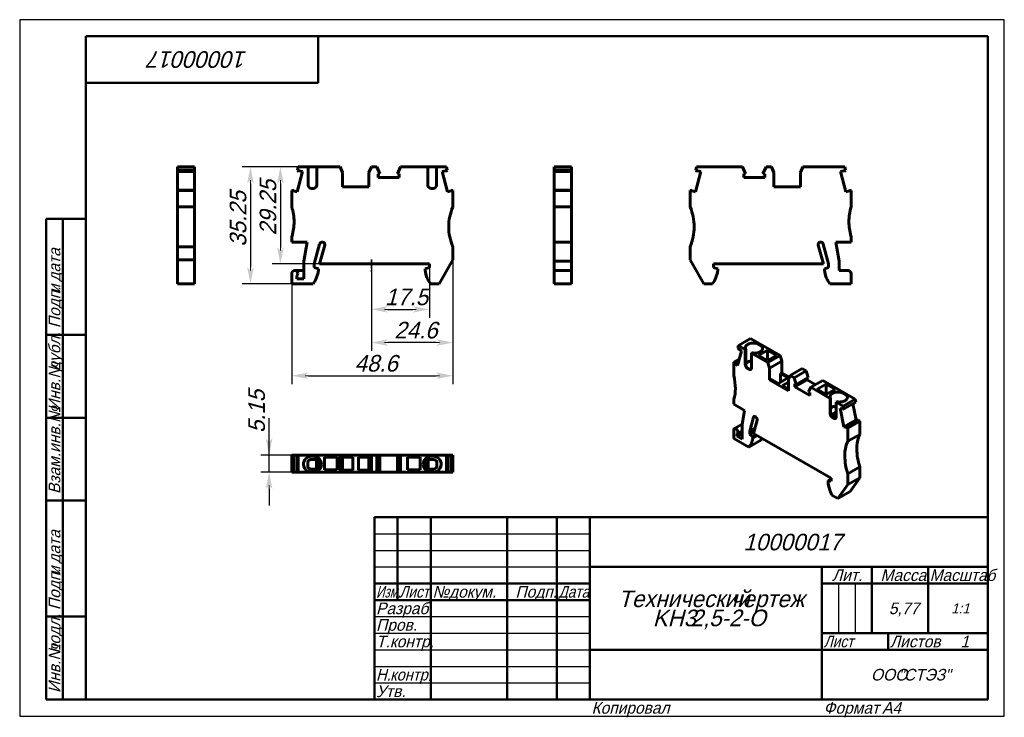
# Model space of a CAD drawing. Header units: millimetres. Extents: x 0 to 297, y 0 to 210.
import ezdxf

# ---------------------------------------------------------------- set-up
doc = ezdxf.new("R2010")
doc.units = ezdxf.units.MM
doc.linetypes.add('CENTER_per1_scale0.085039', pattern=[4.32, 2.7, -0.54, 0.54, -0.54])
doc.styles.add('TextStyle_1', font='T-FLEX Type A.TTF', dxfattribs={"oblique": 15, "height": 5})
doc.styles.add('TextStyle_2', font='T-FLEX Type A.TTF', dxfattribs={"oblique": 15, "height": 3.5})
doc.styles.add('TextStyle_3', font='T-FLEX Type A.TTF', dxfattribs={"width": 0.744064, "oblique": 15, "height": 3.5})
doc.styles.add('TextStyle_4', font='T-FLEX Type A.TTF', dxfattribs={"width": 0.883061, "oblique": 15, "height": 3.5})
doc.styles.add('TextStyle_5', font='T-FLEX Type A.TTF', dxfattribs={"width": 0.94413, "oblique": 15, "height": 3.5})
doc.styles.add('TextStyle_6', font='T-FLEX Type A.TTF', dxfattribs={"width": 0.98844, "oblique": 15, "height": 3.5})
doc.styles.add('TextStyle_7', font='T-FLEX Type A.TTF', dxfattribs={"oblique": 15, "height": 5})
doc.styles.add('TextStyle_8', font='T-FLEX Type A.TTF', dxfattribs={"oblique": 15, "height": 3})
doc.styles.add('TextStyle_9', font='T-FLEX Type A.TTF', dxfattribs={"oblique": 15, "height": 3.5})
doc.dimstyles.new('DIM_ST_1', dxfattribs={"dimtxt": 5, "dimasz": 5, "dimexe": 2.5, "dimexo": 0, "dimtad": 1, "dimrnd": 0.01, "dimdsep": 46, "dimtxsty": 'TextStyle_1', "dimblk": 'Arrow_3_C7_Status', "dimcen": 0.09, "dimclrd": 7, "dimclre": 7, "dimclrt": 7, "dimazin": 0, "dimtfac": 1, "dimtdec": 0, "dimtmove": 0, "dimatfit": 0, "dimldrblk": 'NONE', "dimfxl": 1, "dimtvp": 1, "dimtolj": 1, "dimarcsym": 0})
doc.dimstyles.new('DIM_ST_2', dxfattribs={"dimtxt": 5, "dimasz": 5, "dimexe": 2.5, "dimexo": 0, "dimtad": 1, "dimrnd": 0.01, "dimdsep": 46, "dimtxsty": 'TextStyle_1', "dimblk": 'Arrow_3_C7_Status', "dimcen": 0.09, "dimclrd": 7, "dimclre": 7, "dimclrt": 7, "dimazin": 0, "dimtfac": 1, "dimtdec": 0, "dimtmove": 0, "dimatfit": 0, "dimldrblk": 'NONE', "dimfxl": 1, "dimtvp": 1, "dimtolj": 1, "dimarcsym": 0})
doc.dimstyles.new('DIM_ST_3', dxfattribs={"dimtxt": 5, "dimasz": 5, "dimexe": 2.5, "dimexo": 0, "dimtad": 1, "dimrnd": 0.01, "dimdsep": 46, "dimtxsty": 'TextStyle_1', "dimblk": 'Arrow_3_C7_Status', "dimcen": 0.09, "dimclrd": 7, "dimclre": 7, "dimclrt": 7, "dimazin": 0, "dimtfac": 1, "dimtdec": 0, "dimtmove": 0, "dimatfit": 0, "dimldrblk": 'NONE', "dimfxl": 1, "dimtvp": 1, "dimtolj": 1, "dimarcsym": 0})
doc.dimstyles.new('DIM_ST_4', dxfattribs={"dimtxt": 5, "dimasz": 5, "dimexe": 2.5, "dimexo": 0, "dimtad": 1, "dimrnd": 0.01, "dimdsep": 46, "dimtxsty": 'TextStyle_1', "dimblk": 'Arrow_3_C7_Status', "dimcen": 0.09, "dimclrd": 7, "dimclre": 7, "dimclrt": 7, "dimazin": 0, "dimtfac": 1, "dimtdec": 0, "dimtmove": 0, "dimatfit": 0, "dimldrblk": 'NONE', "dimfxl": 1, "dimtvp": 1, "dimtolj": 1, "dimarcsym": 0})

# ---------------------------------------------------------------- blocks, each defined once
blk = doc.blocks.new('Arrow_3_C7_Status')
at = {"color": 7, "linetype": 'Continuous', "lineweight": 0}
blk.add_line((-1, 0), (-0.8, 0), dxfattribs=at)
at = {"color": 7}
blk.add_solid([(-1, -0.2), (0, 0), (-0.8, 0), (-1, 0.2)], dxfattribs=at)
blk = doc.blocks.new('*D5')
at = {"color": 7, "lineweight": -2}
for p, q in [((106.07, 137.74), (106.07, 110.15)), ((130.67, 137.56), (130.67, 110.15)), ((125.67, 112.65), (111.07, 112.65))]:
    blk.add_line(p, q, dxfattribs=at)
at = {"layer": 'Defpoints', "color": 0}
for p in [(106.07, 137.74), (130.67, 137.56), (106.07, 112.65)]:
    blk.add_point(p, dxfattribs=at)
at = {"color": 7, "lineweight": -2, "xscale": 5, "yscale": 5, "zscale": 5, "rotation": 180}
blk.add_blockref('Arrow_3_C7_Status', (106.07, 112.65), dxfattribs=at)
at = {"color": 7, "lineweight": -2, "xscale": 5, "yscale": 5, "zscale": 5}
blk.add_blockref('Arrow_3_C7_Status', (130.67, 112.65), dxfattribs=at)
blk = doc.blocks.new('_None')
blk = doc.blocks.new('*D6')
at = {"color": 7, "lineweight": -2}
for p, q in [((84.03, 165.61), (76.14, 165.61)), ((78.64, 160.61), (78.64, 141.36)), ((90.47, 136.36), (76.14, 136.36))]:
    blk.add_line(p, q, dxfattribs=at)
at = {"layer": 'Defpoints', "color": 0}
for p in [(84.03, 165.61), (78.64, 136.36), (90.47, 136.36)]:
    blk.add_point(p, dxfattribs=at)
at = {"color": 7, "lineweight": -2, "xscale": 5, "yscale": 5, "zscale": 5}
for p, rotation in [((78.64, 165.61), 89.99999999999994), ((78.64, 136.36), 269.9999999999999)]:
    blk.add_blockref('Arrow_3_C7_Status', p, dxfattribs=dict(at, rotation=rotation))
blk = doc.blocks.new('*D7')
at = {"color": 7, "lineweight": -2}
for p, q in [((89.59, 165.61), (67.11, 165.61)), ((69.61, 160.61), (69.61, 135.36)), ((82.07, 130.36), (67.11, 130.36))]:
    blk.add_line(p, q, dxfattribs=at)
at = {"layer": 'Defpoints', "color": 0}
for p in [(89.59, 165.61), (69.61, 130.36), (82.07, 130.36)]:
    blk.add_point(p, dxfattribs=at)
at = {"color": 7, "lineweight": -2, "xscale": 5, "yscale": 5, "zscale": 5}
for p, rotation in [((69.61, 165.61), 89.99999999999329), ((69.61, 130.36), 269.9999999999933)]:
    blk.add_blockref('Arrow_3_C7_Status', p, dxfattribs=dict(at, rotation=rotation))
blk = doc.blocks.new('*D8')
at = {"color": 7, "lineweight": -2}
for p, q in [((75.22, 78.7), (75.22, 89.84)), ((75.22, 83.7), (75.22, 88.7)), ((84.03, 78.7), (72.72, 78.7)), ((75.22, 73.55), (75.22, 78.7)), ((84.03, 73.55), (72.72, 73.55)), ((75.22, 68.55), (75.22, 63.55))]:
    blk.add_line(p, q, dxfattribs=at)
at = {"layer": 'Defpoints', "color": 0}
for p in [(75.22, 78.7), (84.03, 78.7), (84.03, 73.55)]:
    blk.add_point(p, dxfattribs=at)
at = {"color": 7, "lineweight": -2, "xscale": 5, "yscale": 5, "zscale": 5}
for p, rotation in [((75.22, 78.7), 270), ((75.22, 73.55), 90)]:
    blk.add_blockref('Arrow_3_C7_Status', p, dxfattribs=dict(at, rotation=rotation))
blk = doc.blocks.new('*D9')
at = {"color": 7, "lineweight": -2}
for p, q in [((123.57, 136.36), (123.57, 120.15)), ((106.07, 133.42), (106.07, 120.15)), ((111.07, 122.65), (118.57, 122.65))]:
    blk.add_line(p, q, dxfattribs=at)
at = {"layer": 'Defpoints', "color": 0}
for p in [(123.57, 136.36), (106.07, 133.42), (123.57, 122.65)]:
    blk.add_point(p, dxfattribs=at)
at = {"color": 7, "lineweight": -2, "xscale": 5, "yscale": 5, "zscale": 5, "rotation": 180}
blk.add_blockref('Arrow_3_C7_Status', (106.07, 122.65), dxfattribs=at)
at = {"color": 7, "lineweight": -2, "xscale": 5, "yscale": 5, "zscale": 5}
blk.add_blockref('Arrow_3_C7_Status', (123.57, 122.65), dxfattribs=at)
blk = doc.blocks.new('*D10')
at = {"color": 7, "lineweight": -2}
for p, q in [((130.67, 137.56), (130.67, 100.15)), ((82.07, 130.36), (82.07, 100.15)), ((87.07, 102.65), (125.67, 102.65))]:
    blk.add_line(p, q, dxfattribs=at)
at = {"layer": 'Defpoints', "color": 0}
for p in [(130.67, 137.56), (82.07, 130.36), (130.67, 102.65)]:
    blk.add_point(p, dxfattribs=at)
at = {"color": 7, "lineweight": -2, "xscale": 5, "yscale": 5, "zscale": 5}
for p, rotation in [((82.07, 102.65), 180), ((130.67, 102.65), 360)]:
    blk.add_blockref('Arrow_3_C7_Status', p, dxfattribs=dict(at, rotation=rotation))
blk = doc.blocks.new('_FR1Страница_1')
at = {"color": 7, "linetype": 'Continuous', "lineweight": 25}
for p, q in [((0, 210), (0, 0)), ((297, 210), (0, 210)), ((297, 0), (297, 210)), ((107, 55), (172, 55)), ((107, 50), (172, 50)), ((107, 45), (172, 45)), ((247, 40), (247, 25)), ((252, 40), (252, 25)), ((107, 30), (172, 30)), ((107, 25), (172, 25)), ((107, 20), (172, 20)), ((242, 20), (292, 20)), ((262, 20), (262, 20)), ((107, 15), (172, 15)), ((107, 10), (172, 10)), ((0, 0), (297, 0))]:
    blk.add_line(p, q, dxfattribs=at)
at = {"color": 7, "linetype": 'Continuous', "lineweight": 50}
for p, q in [((20, 5), (20, 205)), ((20, 205), (292, 205)), ((90, 191), (90, 205)), ((292, 205), (292, 5)), ((20, 191), (90, 191)), ((8, 5), (8, 150)), ((8, 150), (20, 150)), ((13, 150), (13, 5)), ((8, 115), (20, 115)), ((8, 90), (20, 90)), ((20, 65), (8, 65)), ((107, 5), (107, 60)), ((107, 60), (292, 60)), ((114, 60), (114, 35)), ((124, 60), (124, 5)), ((147, 60), (147, 5)), ((162, 60), (162, 5)), ((172, 60), (172, 5)), ((172, 45), (292, 45)), ((242, 45), (242, 5)), ((257, 45), (257, 25)), ((274, 45), (274, 25)), ((107, 40), (172, 40)), ((242, 40), (292, 40)), ((107, 35), (172, 35)), ((8, 30), (20, 30)), ((242, 25), (292, 25)), ((262, 25), (262, 20)), ((172, 20), (292, 20)), ((20, 5), (8, 5)), ((292, 5), (20, 5))]:
    blk.add_line(p, q, dxfattribs=at)
at = {"color": 7, "oblique": 15}
for s, height, rotation, style, p in [('10000017', 5, 180, 'TextStyle_7', (68.7, 200.5)), ('дата', 3.5, 90, 'TextStyle_2', (12.25, 131.01)), ('Подп.', 3.5, 90, 'TextStyle_2', (12.25, 117)), ('и', 3.5, 90, 'TextStyle_2', (12.25, 127.51)), ('дубл.', 3.5, 90, 'TextStyle_2', (12.25, 104.01)), ('Инв.№', 3.5, 90, 'TextStyle_2', (12.25, 92)), ('Взам.инв.№', 3.5, 90, 'TextStyle_2', (12.25, 67)), ('дата', 3.5, 90, 'TextStyle_2', (12.25, 46.01)), ('Подп.', 3.5, 90, 'TextStyle_2', (12.25, 32)), ('и', 3.5, 90, 'TextStyle_2', (12.25, 42.51)), ('подл.', 3.5, 90, 'TextStyle_2', (12.25, 19.01)), ('Инв.№', 3.5, 90, 'TextStyle_2', (12.25, 7))]:
    blk.add_text(s, height=height, rotation=rotation, dxfattribs=dict(at, style=style)).set_placement(p)
for s, height, style, p in [('10000017', 5, 'TextStyle_7', (218.3, 50)), ('Лит.', 3.5, 'TextStyle_2', (245.03, 40.76)), ('Масса', 3.5, 'TextStyle_2', (259.65, 40.76)), ('№', 3.5, 'TextStyle_2', (124.5, 35.75)), ('Подп.', 3.5, 'TextStyle_2', (149.53, 35.75)), ('докум.', 3.5, 'TextStyle_2', (129.5, 35.75)), ('Технический', 5, 'TextStyle_7', (180.55, 32.88)), ('чертеж', 5, 'TextStyle_7', (214.51, 32.88)), ('Разраб.', 3.5, 'TextStyle_2', (107.5, 30.75)), ('5,77', 3.5, 'TextStyle_2', (262.16, 30.75)), ('1:1', 3, 'TextStyle_8', (280.99, 31)), ('KH3', 5, 'TextStyle_7', (190.97, 27.12)), ('2,5-2-О', 5, 'TextStyle_7', (202.4, 27.12)), ('Пров.', 3.5, 'TextStyle_2', (107.5, 25.75)), ('Т.контр.', 3.5, 'TextStyle_2', (107.5, 20.75)), ('Листов', 3.5, 'TextStyle_2', (262.5, 20.75)), ('1', 3.5, 'TextStyle_9', (283.78, 20.75)), ('ООО', 3.5, 'TextStyle_2', (256.78, 10.75)), ('"СТЭЗ"', 3.5, 'TextStyle_2', (265.03, 10.75)), ('Утв.', 3.5, 'TextStyle_2', (107.5, 5.75)), ('Копировал', 3.5, 'TextStyle_2', (172.5, 0.75)), ('Формат', 3.5, 'TextStyle_2', (242.5, 0.75)), ('A4', 3.5, 'TextStyle_2', (260.12, 0.75))]:
    blk.add_text(s, height=height, dxfattribs=dict(at, style=style)).set_placement(p)
for s, style, width, p in [('Масштаб', 'TextStyle_6', 0.98844, (274.5, 40.76)), ('Изм.', 'TextStyle_3', 0.744064, (107.5, 35.75)), ('Лист', 'TextStyle_4', 0.883061, (114.5, 35.75)), ('Дата', 'TextStyle_4', 0.883061, (162.5, 35.75)), ('Лист', 'TextStyle_4', 0.883061, (242.5, 20.75)), ('Н.', 'TextStyle_5', 0.94413, (107.5, 10.75)), ('контр.', 'TextStyle_5', 0.94413, (111.75, 10.75))]:
    blk.add_text(s, height=3.5, dxfattribs=dict(at, style=style, width=width)).set_placement(p)
blk = doc.blocks.new('Страница_1')
at = {"color": 7, "linetype": 'Continuous', "lineweight": 60}
for p, q in [((52.779, 165.607), (47.629, 165.607)), ((47.629, 165.607), (47.629, 164.645)), ((52.779, 164.645), (47.629, 164.645)), ((47.629, 164.212), (47.629, 164.645)), ((52.779, 164.212), (47.629, 164.212)), ((47.629, 164.198), (47.629, 164.21)), ((47.629, 164.198), (52.779, 164.198)), ((47.629, 158.63), (47.629, 164.198)), ((52.779, 164.645), (52.779, 165.607)), ((52.779, 164.212), (52.779, 164.645)), ((52.779, 164.198), (52.779, 164.21)), ((52.779, 158.63), (52.779, 164.198)), ((83.667, 158.089), (85.304, 164.198)), ((84.026, 165.607), (83.768, 164.645)), ((84.2, 164.212), (83.768, 164.645)), ((86.99, 165.607), (84.026, 165.607)), ((84.2, 164.212), (84.271, 164.475)), ((84.271, 164.475), (85.304, 164.198)), ((86.99, 160.107), (86.99, 165.607)), ((86.992, 165.607), (87.99, 165.607)), ((87.99, 165.607), (88.59, 165.607)), ((89.588, 165.607), (88.59, 165.607)), ((89.59, 165.607), (89.59, 160.107)), ((96.647, 165.607), (89.59, 165.607)), ((97.365, 163.907), (96.647, 165.607)), ((97.365, 163.907), (97.365, 159.607)), ((106.084, 165.607), (105.365, 163.907)), ((105.365, 163.907), (105.365, 159.607)), ((107.756, 165.607), (106.084, 165.607)), ((107.756, 165.607), (108.681, 163.502)), ((108.153, 163.502), (108.681, 163.502)), ((108.153, 162.432), (108.153, 163.502)), ((113.95, 163.502), (114.875, 165.607)), ((113.95, 163.502), (114.478, 163.502)), ((114.478, 163.502), (114.478, 162.432)), ((114.875, 165.607), (123.14, 165.607)), ((123.14, 165.607), (123.14, 160.107)), ((123.142, 165.607), (124.14, 165.607)), ((124.74, 165.607), (124.14, 165.607)), ((125.738, 165.607), (124.74, 165.607)), ((125.74, 165.607), (128.705, 165.607)), ((125.74, 160.107), (125.74, 165.607)), ((127.426, 164.198), (128.46, 164.475)), ((129.063, 158.089), (127.426, 164.198)), ((128.46, 164.475), (128.53, 164.212)), ((128.53, 164.212), (128.963, 164.645)), ((128.705, 165.607), (128.963, 164.645)), ((161.258, 165.607), (161.258, 164.645)), ((161.258, 165.607), (166.408, 165.607)), ((161.258, 164.645), (166.408, 164.645)), ((161.258, 164.645), (161.258, 164.212)), ((161.258, 164.212), (166.408, 164.212)), ((161.258, 164.21), (161.258, 164.198)), ((161.258, 164.198), (161.258, 158.63)), ((166.408, 164.198), (161.258, 164.198)), ((166.408, 165.607), (166.408, 164.645)), ((166.408, 164.212), (166.408, 164.645)), ((166.408, 164.21), (166.408, 164.198)), ((166.408, 158.63), (166.408, 164.198)), ((203.818, 158.089), (205.455, 164.198)), ((203.918, 164.645), (204.176, 165.607)), ((204.351, 164.212), (203.918, 164.645)), ((204.176, 165.607), (218.006, 165.607)), ((204.422, 164.475), (204.351, 164.212)), ((205.455, 164.198), (204.422, 164.475)), ((218.006, 165.607), (218.932, 163.502)), ((218.932, 163.502), (218.404, 163.502)), ((218.404, 163.502), (218.404, 162.432)), ((224.201, 163.502), (225.126, 165.607)), ((224.729, 163.502), (224.201, 163.502)), ((224.729, 162.432), (224.729, 163.502)), ((225.126, 165.607), (226.798, 165.607)), ((226.798, 165.607), (227.516, 163.907)), ((227.516, 163.907), (227.516, 159.607)), ((235.516, 163.907), (236.235, 165.607)), ((235.516, 159.607), (235.516, 163.907)), ((236.235, 165.607), (248.856, 165.607)), ((248.611, 164.475), (247.577, 164.198)), ((247.577, 164.198), (249.214, 158.089)), ((248.681, 164.212), (248.611, 164.475)), ((249.114, 164.645), (248.681, 164.212)), ((248.856, 165.607), (249.114, 164.645)), ((114.478, 162.432), (108.153, 162.432)), ((218.404, 162.432), (224.729, 162.432)), ((47.629, 158.628), (47.629, 158.457)), ((52.779, 158.628), (47.629, 158.628)), ((47.629, 158.457), (47.629, 153.557)), ((52.779, 158.457), (47.629, 158.457)), ((52.779, 158.457), (52.779, 158.628)), ((52.779, 153.557), (52.779, 158.457)), ((82.704, 158.628), (82.065, 158.457)), ((82.065, 153.557), (82.065, 158.457)), ((82.634, 158.365), (82.704, 158.628)), ((83.667, 158.089), (82.634, 158.365)), ((88.59, 159.107), (87.99, 159.107)), ((105.365, 159.607), (97.365, 159.607)), ((124.14, 159.107), (124.74, 159.107)), ((130.097, 158.365), (129.063, 158.089)), ((130.027, 158.628), (130.097, 158.365)), ((130.027, 158.628), (130.665, 158.457)), ((130.665, 158.457), (130.665, 153.557)), ((161.258, 158.628), (166.408, 158.628)), ((161.258, 158.628), (161.258, 158.457)), ((161.258, 158.457), (161.258, 153.557)), ((161.258, 158.457), (166.408, 158.457)), ((166.408, 158.628), (166.408, 158.457)), ((166.408, 153.557), (166.408, 158.457)), ((202.216, 158.457), (202.855, 158.628)), ((202.216, 153.557), (202.216, 158.457)), ((202.855, 158.628), (202.785, 158.365)), ((202.785, 158.365), (203.818, 158.089)), ((227.516, 159.607), (235.516, 159.607)), ((249.214, 158.089), (250.248, 158.365)), ((250.177, 158.628), (250.816, 158.457)), ((250.248, 158.365), (250.177, 158.628)), ((250.816, 158.457), (250.816, 153.557)), ((47.629, 153.557), (52.779, 153.557)), ((47.629, 153.557), (47.629, 147.557)), ((52.779, 153.557), (52.779, 147.557)), ((161.258, 153.557), (166.408, 153.557)), ((161.258, 149.057), (161.258, 153.557)), ((166.408, 149.057), (166.408, 153.557)), ((161.258, 144.824), (161.258, 149.057)), ((166.408, 144.824), (166.408, 149.057)), ((47.629, 147.557), (47.629, 141.557)), ((52.779, 147.557), (52.779, 141.557)), ((82.065, 142.957), (82.065, 144.26)), ((86.677, 142.957), (82.065, 142.957)), ((85.665, 137.219), (86.677, 142.957)), ((161.258, 144.824), (161.258, 144.26)), ((161.258, 144.26), (161.258, 142.957)), ((161.258, 142.957), (166.408, 142.957)), ((161.258, 142.957), (161.258, 137.219)), ((166.408, 144.824), (166.408, 144.26)), ((166.408, 142.957), (166.408, 144.26)), ((166.408, 137.219), (166.408, 142.957)), ((246.204, 142.957), (247.216, 137.219)), ((250.816, 142.957), (246.204, 142.957)), ((250.816, 144.26), (250.816, 142.957)), ((47.629, 141.557), (47.629, 137.557)), ((47.629, 141.557), (52.779, 141.557)), ((52.779, 137.557), (52.779, 141.557)), ((88.865, 136.357), (90.475, 142.364)), ((90.465, 136.357), (91.994, 142.061)), ((130.665, 141.557), (130.665, 137.557)), ((202.216, 137.557), (202.216, 141.557)), ((240.888, 142.061), (242.416, 136.357)), ((244.016, 136.357), (242.407, 142.364)), ((47.629, 137.557), (47.629, 130.357)), ((52.779, 137.557), (47.629, 137.557)), ((52.779, 130.357), (52.779, 137.557)), ((85.665, 131.857), (85.665, 137.219)), ((130.665, 137.557), (126.522, 130.357)), ((161.258, 137.219), (166.408, 137.219)), ((161.258, 137.219), (161.258, 134.357)), ((166.408, 134.359), (166.408, 137.219)), ((206.36, 130.357), (202.216, 137.557)), ((247.216, 137.219), (247.216, 134.357)), ((82.966, 134.357), (85.665, 134.357)), ((88.865, 136.357), (88.865, 135.257)), ((88.865, 135.257), (90.165, 134.909)), ((90.165, 134.909), (90.165, 134.457)), ((123.565, 136.357), (90.465, 136.357)), ((122.265, 134.909), (123.565, 135.257)), ((122.265, 134.457), (122.265, 134.909)), ((123.565, 135.257), (123.565, 136.357)), ((161.258, 134.357), (162.258, 134.357)), ((161.258, 134.357), (161.258, 133.457)), ((166.408, 134.357), (162.259, 134.357)), ((166.408, 134.357), (166.408, 133.457)), ((209.316, 136.357), (209.316, 135.257)), ((242.416, 136.357), (209.316, 136.357)), ((209.316, 135.257), (210.616, 134.909)), ((210.616, 134.909), (210.616, 134.457)), ((242.716, 134.909), (244.016, 135.257)), ((242.716, 134.457), (242.716, 134.909)), ((244.016, 135.257), (244.016, 136.357)), ((247.216, 134.357), (249.916, 134.357)), ((82.065, 130.357), (82.065, 133.457)), ((83.565, 132.787), (83.565, 131.857)), ((83.565, 131.857), (85.665, 131.857)), ((161.258, 133.457), (161.258, 130.357)), ((166.408, 130.357), (166.408, 133.457)), ((250.816, 133.457), (250.816, 130.357)), ((52.779, 130.357), (47.629, 130.357)), ((88.507, 130.357), (82.065, 130.357)), ((126.522, 130.357), (123.924, 130.357)), ((161.258, 130.357), (166.408, 130.357)), ((208.957, 130.357), (206.36, 130.357)), ((250.816, 130.357), (244.375, 130.357)), ((220.425, 113.851), (216.783, 111.749)), ((229.349, 108.699), (220.425, 113.851)), ((216.53, 105.756), (217.687, 110.076)), ((216.783, 111.749), (216.601, 111.068)), ((216.907, 110.538), (216.601, 111.068)), ((218.88, 110.538), (216.783, 111.749)), ((216.907, 110.538), (216.957, 110.724)), ((217.064, 110.629), (216.907, 110.538)), ((216.957, 110.724), (217.687, 110.076)), ((218.88, 110.538), (219.034, 110.627)), ((218.88, 106.048), (218.88, 110.538)), ((219.034, 106.137), (219.034, 110.627)), ((225.58, 110.344), (222.892, 108.793)), ((222.981, 112.09), (223.405, 111.845)), ((225.58, 110.344), (225.58, 107.242)), ((228.267, 108.793), (225.58, 110.344)), ((217.04, 107.659), (215.397, 106.711)), ((215.799, 106.404), (216.869, 107.022)), ((216.919, 107.208), (215.849, 106.59)), ((220.718, 109.477), (220.872, 109.566)), ((220.718, 109.477), (220.718, 104.986)), ((225.708, 106.596), (220.718, 109.477)), ((222.892, 108.793), (225.58, 107.242)), ((225.58, 107.242), (228.267, 108.793)), ((229.349, 108.699), (225.708, 106.596)), ((226.216, 104.915), (229.857, 107.017)), ((229.857, 107.017), (229.349, 108.699)), ((229.857, 103.506), (229.857, 107.017)), ((215.849, 106.59), (215.397, 106.711)), ((215.397, 102.71), (215.397, 106.711)), ((215.799, 106.404), (215.849, 106.59)), ((216.53, 105.756), (215.799, 106.404)), ((220.011, 104.578), (219.587, 104.823)), ((226.216, 104.915), (225.708, 106.596)), ((226.216, 104.915), (226.216, 101.404)), ((236.022, 104.846), (232.381, 102.743)), ((237.205, 104.163), (233.563, 102.061)), ((237.205, 104.163), (236.022, 104.846)), ((237.859, 102.067), (237.205, 104.163)), ((226.216, 101.404), (226.622, 101.638)), ((231.873, 98.138), (226.216, 101.404)), ((226.622, 101.638), (228.85, 100.352)), ((228.85, 100.352), (231.678, 101.985)), ((229.451, 103.271), (229.857, 103.506)), ((231.678, 101.985), (229.451, 103.271)), ((229.451, 103.271), (229.451, 100.699)), ((232.127, 102.196), (229.857, 103.506)), ((232.381, 102.743), (231.873, 101.649)), ((231.873, 101.649), (231.873, 98.138)), ((233.563, 102.061), (232.381, 102.743)), ((233.563, 102.061), (234.217, 99.964)), ((233.844, 99.306), (237.485, 101.409)), ((237.859, 102.067), (234.217, 99.964)), ((237.485, 101.409), (237.485, 101.851)), ((239.994, 99.961), (237.485, 101.409)), ((242.239, 101.257), (238.597, 99.154)), ((252.018, 95.611), (242.239, 101.257)), ((231.873, 100.71), (230.052, 99.658)), ((230.052, 99.658), (231.873, 98.607)), ((233.844, 100.18), (234.217, 99.964)), ((233.844, 99.306), (233.844, 100.18)), ((238.316, 96.724), (233.844, 99.306)), ((237.943, 97.813), (238.597, 99.154)), ((238.597, 99.154), (244.442, 95.78)), ((243.257, 100.138), (240.57, 98.587)), ((240.57, 98.587), (243.257, 97.035)), ((243.257, 100.138), (243.257, 97.036)), ((245.944, 98.587), (243.257, 100.138)), ((243.257, 97.035), (245.944, 98.587)), ((215.397, 94.055), (215.397, 95.119)), ((237.943, 97.813), (238.316, 97.598)), ((238.316, 97.598), (238.316, 96.724)), ((244.442, 95.78), (244.596, 95.869)), ((244.442, 95.78), (244.442, 91.289)), ((244.596, 95.869), (244.596, 91.378)), ((252.018, 95.611), (248.376, 93.508)), ((248.967, 97.086), (248.543, 97.331)), ((252.2, 94.719), (252.018, 95.611)), ((218.658, 92.172), (215.397, 94.055)), ((217.943, 87.9), (218.658, 92.172)), ((246.28, 94.719), (246.434, 94.808)), ((246.28, 94.719), (248.376, 93.508)), ((246.28, 90.228), (246.28, 94.719)), ((247.472, 92.88), (248.203, 92.684)), ((248.63, 87.223), (247.472, 92.88)), ((248.203, 92.684), (248.253, 92.44)), ((248.253, 92.44), (248.559, 92.617)), ((248.376, 93.508), (248.559, 92.617)), ((252.2, 94.719), (248.559, 92.617)), ((252.271, 89.325), (251.277, 94.186)), ((220.205, 85.89), (221.344, 90.138)), ((221.337, 85.237), (222.418, 89.27)), ((244.67, 90.812), (246.28, 91.742)), ((244.697, 90.715), (244.724, 90.693)), ((246.28, 90.89), (245.019, 90.162)), ((245.149, 90.065), (245.573, 89.82)), ((246.266, 90.077), (245.716, 89.759)), ((248.63, 87.223), (252.271, 89.325)), ((252.952, 89.373), (249.311, 87.271)), ((252.68, 89.216), (252.271, 89.325)), ((253.404, 88.972), (252.952, 89.373)), ((215.397, 83.767), (215.397, 86.299)), ((217.975, 88.091), (215.584, 86.711)), ((217.943, 83.522), (217.943, 87.9)), ((220.205, 85.89), (221.751, 86.783)), ((249.361, 87.027), (248.63, 87.223)), ((249.311, 87.271), (249.361, 87.027)), ((249.311, 87.271), (249.763, 86.87)), ((253.404, 88.972), (249.763, 86.87)), ((249.763, 86.87), (249.763, 82.869)), ((253.404, 84.972), (253.404, 88.972)), ((219.952, 81.138), (215.397, 83.767)), ((216.458, 84.38), (217.943, 85.237)), ((216.458, 85.138), (216.458, 84.38)), ((216.458, 84.38), (217.943, 83.522)), ((216.484, 85.152), (217.943, 85.994)), ((223.593, 83.24), (219.952, 81.138)), ((220.205, 85.89), (220.205, 84.992)), ((220.205, 84.992), (221.466, 85.72)), ((220.205, 84.992), (221.125, 84.177)), ((221.125, 84.177), (222.149, 84.768)), ((221.125, 83.808), (222.468, 84.584)), ((221.125, 84.177), (221.125, 83.808)), ((244.742, 71.724), (221.337, 85.237)), ((249.763, 82.869), (253.404, 84.972)), ((82.704, 78.7), (82.065, 78.7)), ((82.065, 78.7), (82.065, 73.55)), ((82.704, 78.7), (82.704, 73.55)), ((83.667, 78.7), (82.706, 78.7)), ((83.766, 78.7), (83.667, 78.7)), ((83.667, 73.55), (83.667, 78.7)), ((84.026, 78.7), (83.768, 78.7)), ((83.768, 78.7), (83.768, 73.55)), ((96.647, 78.7), (84.026, 78.7)), ((84.026, 78.7), (84.026, 73.55)), ((87.865, 77.4), (87.99, 77.4)), ((87.99, 78.35), (88.59, 78.35)), ((87.99, 77.4), (88.59, 77.4)), ((88.59, 77.4), (90.14, 77.4)), ((89.515, 77.4), (89.515, 74.5)), ((90.278, 77.656), (90.14, 77.552)), ((90.14, 74.347), (90.14, 77.552)), ((95.765, 78.05), (91.965, 78.05)), ((91.965, 78.05), (91.965, 74.25)), ((95.765, 74.25), (95.765, 78.05)), ((96.647, 78.7), (96.647, 73.55)), ((97.365, 78.7), (96.647, 78.7)), ((97.365, 73.55), (97.365, 78.7)), ((105.365, 78.7), (97.365, 78.7)), ((100.515, 78.125), (97.365, 78.125)), ((100.515, 74.125), (100.515, 78.125)), ((102.215, 78.125), (102.215, 74.125)), ((105.365, 78.125), (102.215, 78.125)), ((105.365, 73.55), (105.365, 78.7)), ((106.084, 78.7), (105.365, 78.7)), ((106.084, 78.7), (106.084, 73.55)), ((107.756, 78.7), (106.084, 78.7)), ((107.756, 78.7), (107.756, 73.55)), ((108.681, 78.7), (107.756, 78.7)), ((108.681, 78.7), (108.681, 73.55)), ((113.948, 78.7), (108.683, 78.7)), ((113.95, 78.7), (113.95, 73.55)), ((114.875, 78.7), (113.95, 78.7)), ((128.705, 78.7), (114.875, 78.7)), ((114.875, 78.7), (114.875, 73.55)), ((120.765, 78.05), (116.965, 78.05)), ((116.965, 78.05), (116.965, 74.25)), ((120.765, 74.25), (120.765, 78.05)), ((122.453, 77.656), (122.59, 77.552)), ((122.59, 74.347), (122.59, 77.552)), ((124.14, 77.4), (122.59, 77.4)), ((123.215, 77.4), (123.215, 74.5)), ((124.74, 78.35), (124.14, 78.35)), ((124.74, 77.4), (124.14, 77.4)), ((124.865, 77.4), (124.74, 77.4)), ((128.705, 78.7), (128.705, 73.55)), ((128.963, 78.7), (128.705, 78.7)), ((128.963, 78.7), (128.963, 73.55)), ((129.063, 78.7), (128.965, 78.7)), ((130.025, 78.7), (129.063, 78.7)), ((129.063, 73.55), (129.063, 78.7)), ((130.027, 78.7), (130.027, 73.55)), ((130.665, 78.7), (130.027, 78.7)), ((130.665, 78.7), (130.665, 73.55)), ((86.865, 75.95), (86.865, 76.4)), ((86.865, 75.5), (86.865, 75.95)), ((87.99, 74.5), (87.865, 74.5)), ((87.99, 74.5), (88.59, 74.5)), ((90.14, 74.5), (88.59, 74.5)), ((90.278, 74.243), (90.14, 74.347)), ((122.453, 74.243), (122.59, 74.347)), ((122.59, 74.5), (124.14, 74.5)), ((124.74, 74.5), (124.14, 74.5)), ((124.74, 74.5), (124.865, 74.5)), ((125.865, 75.95), (125.865, 76.4)), ((125.865, 75.5), (125.865, 75.95)), ((249.763, 73.071), (253.404, 75.174)), ((253.404, 71.908), (253.404, 75.174)), ((82.704, 73.55), (82.065, 73.55)), ((83.667, 73.55), (82.706, 73.55)), ((83.667, 73.55), (83.766, 73.55)), ((84.026, 73.55), (83.768, 73.55)), ((86.99, 73.55), (84.026, 73.55)), ((86.99, 73.55), (86.99, 73.768)), ((86.99, 73.55), (87.99, 73.55)), ((88.59, 73.55), (87.99, 73.55)), ((88.59, 73.55), (89.583, 73.55)), ((89.583, 73.55), (89.59, 73.55)), ((89.59, 73.55), (89.59, 73.768)), ((96.647, 73.55), (89.59, 73.55)), ((91.965, 74.25), (95.765, 74.25)), ((97.365, 73.55), (96.647, 73.55)), ((97.365, 74.125), (100.515, 74.125)), ((105.365, 73.55), (97.365, 73.55)), ((102.215, 74.125), (105.365, 74.125)), ((106.084, 73.55), (105.365, 73.55)), ((107.756, 73.55), (106.084, 73.55)), ((107.756, 73.55), (108.681, 73.55)), ((113.948, 73.55), (108.683, 73.55)), ((113.95, 73.55), (114.875, 73.55)), ((114.875, 73.55), (123.14, 73.55)), ((116.965, 74.25), (120.765, 74.25)), ((123.14, 73.55), (123.14, 73.768)), ((123.148, 73.55), (123.14, 73.55)), ((124.14, 73.55), (123.148, 73.55)), ((124.14, 73.55), (124.74, 73.55)), ((125.74, 73.55), (124.74, 73.55)), ((125.74, 73.55), (125.74, 73.768)), ((125.74, 73.55), (128.705, 73.55)), ((128.705, 73.55), (128.963, 73.55)), ((129.063, 73.55), (128.965, 73.55)), ((130.025, 73.55), (129.063, 73.55)), ((130.027, 73.55), (130.665, 73.55)), ((243.823, 71.072), (244.742, 71.603)), ((244.742, 70.826), (244.742, 71.724)), ((249.763, 73.071), (249.763, 69.805)), ((253.404, 71.908), (249.763, 69.805)), ((250.474, 67.721), (253.404, 71.908)), ((243.823, 71.072), (244.742, 70.826)), ((243.823, 70.703), (243.823, 71.072)), ((249.763, 69.805), (246.833, 65.618)), ((246.833, 65.618), (244.996, 66.679)), ((250.474, 67.721), (246.833, 65.618))]:
    blk.add_line(p, q, dxfattribs=at)
at = {"color": 7, "linetype": 'CENTER_per1_scale0.085039', "lineweight": 25}
blk.add_line((106.065, 137.742), (106.065, 133.422), dxfattribs=at)
blk.add_line((106.065, 137.742), (106.065, 133.422), dxfattribs=at)
at = {"color": 7, "lineweight": 60, "flags": 128}
for points in [[(219.034, 110.627), (218.99, 110.702), (218.953, 110.778), (218.925, 110.856), (218.903, 110.934), (218.89, 111.012), (218.884, 111.091), (218.886, 111.17), (218.896, 111.249), (218.914, 111.328), (218.939, 111.405), (218.972, 111.482), (219.013, 111.558), (219.06, 111.632), (219.116, 111.704), (219.178, 111.774), (219.247, 111.843), (219.323, 111.908), (219.405, 111.972), (219.493, 112.032), (219.587, 112.09)], [(219.587, 112.09), (219.685, 112.143), (219.787, 112.193), (219.895, 112.24), (220.007, 112.283), (220.123, 112.323), (220.243, 112.358), (220.365, 112.39), (220.491, 112.418), (220.619, 112.441), (220.75, 112.461), (220.882, 112.476), (221.015, 112.487), (221.149, 112.493), (221.284, 112.495), (221.418, 112.493), (221.553, 112.487), (221.686, 112.476), (221.818, 112.461), (221.948, 112.441), (222.076, 112.418), (222.202, 112.39), (222.325, 112.358), (222.445, 112.323), (222.561, 112.283), (222.673, 112.24), (222.78, 112.193), (222.883, 112.143), (222.981, 112.09)], [(223.405, 109.885), (223.498, 109.942), (223.584, 110.001), (223.665, 110.063), (223.74, 110.128), (223.809, 110.195), (223.87, 110.264), (223.925, 110.335), (223.973, 110.407), (224.014, 110.481), (224.048, 110.557), (224.074, 110.633), (224.093, 110.71), (224.104, 110.787), (224.108, 110.865), (224.104, 110.943), (224.093, 111.02), (224.074, 111.097), (224.048, 111.173), (224.014, 111.248), (223.973, 111.323), (223.925, 111.395), (223.87, 111.466), (223.809, 111.535), (223.74, 111.602), (223.665, 111.667), (223.584, 111.729), (223.498, 111.788), (223.405, 111.845)], [(219.587, 106.782), (219.685, 106.836), (219.787, 106.886), (219.895, 106.933), (220.007, 106.976), (220.123, 107.015), (220.243, 107.051), (220.365, 107.083), (220.491, 107.11), (220.619, 107.134), (220.718, 107.149)], [(220.872, 109.566), (221.002, 109.541), (221.134, 109.519), (221.268, 109.503), (221.403, 109.49), (221.539, 109.483), (221.676, 109.479), (221.813, 109.481), (221.95, 109.486), (222.085, 109.496), (222.22, 109.511), (222.353, 109.53), (222.484, 109.554), (222.612, 109.581), (222.737, 109.613), (222.859, 109.649), (222.977, 109.689), (223.091, 109.733), (223.201, 109.78), (223.306, 109.831), (223.405, 109.885)], [(218.88, 106.048), (218.882, 105.982), (218.888, 105.915), (218.899, 105.846), (218.914, 105.775), (218.933, 105.704), (218.957, 105.632), (218.984, 105.561), (219.015, 105.49), (219.049, 105.419), (219.087, 105.351), (219.128, 105.284), (219.171, 105.219), (219.217, 105.156), (219.266, 105.097), (219.316, 105.041), (219.368, 104.989), (219.422, 104.941), (219.476, 104.897), (219.531, 104.857), (219.587, 104.823)], [(219.034, 106.284), (219.067, 106.333), (219.122, 106.404), (219.183, 106.473), (219.252, 106.54), (219.326, 106.604), (219.407, 106.667), (219.494, 106.726), (219.587, 106.782)], [(219.034, 106.137), (219.035, 106.081), (219.037, 106.024), (219.042, 105.964), (219.048, 105.903), (219.055, 105.84), (219.065, 105.777), (219.079, 105.7), (219.095, 105.623), (219.114, 105.546), (219.137, 105.469), (219.162, 105.394), (219.19, 105.321), (219.222, 105.25), (219.257, 105.182), (219.295, 105.117), (219.336, 105.056), (219.373, 105.008), (219.412, 104.964), (219.453, 104.923), (219.496, 104.885), (219.541, 104.852), (219.587, 104.823)], [(220.011, 104.578), (220.062, 104.55), (220.113, 104.527), (220.163, 104.509), (220.213, 104.495), (220.262, 104.486), (220.309, 104.482), (220.354, 104.482), (220.398, 104.488), (220.44, 104.498), (220.48, 104.512), (220.517, 104.532), (220.551, 104.556), (220.583, 104.584), (220.611, 104.616), (220.637, 104.653), (220.659, 104.693), (220.678, 104.738), (220.693, 104.785), (220.705, 104.836), (220.713, 104.89)], [(244.596, 95.869), (244.552, 95.944), (244.515, 96.02), (244.486, 96.097), (244.465, 96.176), (244.452, 96.254), (244.446, 96.333), (244.448, 96.412), (244.458, 96.491), (244.476, 96.569), (244.501, 96.647), (244.534, 96.724), (244.574, 96.799), (244.622, 96.873), (244.678, 96.946), (244.74, 97.016), (244.809, 97.084), (244.884, 97.15), (244.966, 97.214), (245.055, 97.274), (245.149, 97.331)], [(245.149, 97.331), (245.247, 97.385), (245.349, 97.435), (245.457, 97.482), (245.569, 97.525), (245.685, 97.564), (245.804, 97.6), (245.927, 97.632), (246.053, 97.66), (246.181, 97.683), (246.312, 97.703), (246.444, 97.718), (246.577, 97.729), (246.711, 97.735), (246.846, 97.737), (246.98, 97.735), (247.114, 97.729), (247.248, 97.718), (247.38, 97.703), (247.51, 97.683), (247.638, 97.66), (247.764, 97.632), (247.887, 97.6), (248.007, 97.564), (248.123, 97.525), (248.235, 97.482), (248.342, 97.435), (248.445, 97.385), (248.543, 97.331)], [(246.434, 94.808), (246.564, 94.782), (246.696, 94.761), (246.83, 94.745), (246.965, 94.732), (247.101, 94.724), (247.238, 94.721), (247.375, 94.722), (247.511, 94.728), (247.647, 94.738), (247.782, 94.753), (247.915, 94.772), (248.045, 94.795), (248.174, 94.823), (248.299, 94.855), (248.421, 94.891), (248.539, 94.931), (248.653, 94.974), (248.763, 95.022), (248.868, 95.073), (248.967, 95.127)], [(248.967, 95.127), (249.06, 95.183), (249.146, 95.243), (249.227, 95.305), (249.302, 95.369), (249.371, 95.436), (249.432, 95.505), (249.487, 95.576), (249.535, 95.649), (249.576, 95.723), (249.61, 95.798), (249.636, 95.875), (249.655, 95.952), (249.666, 96.029), (249.67, 96.107), (249.666, 96.184), (249.655, 96.262), (249.636, 96.339), (249.61, 96.415), (249.576, 96.49), (249.535, 96.564), (249.487, 96.637), (249.432, 96.708), (249.371, 96.777), (249.302, 96.844), (249.227, 96.909), (249.146, 96.971), (249.06, 97.03), (248.967, 97.086)], [(245.149, 93.271), (245.095, 93.237), (245.043, 93.197), (244.992, 93.152), (244.943, 93.101), (244.896, 93.044), (244.851, 92.982), (244.808, 92.914), (244.767, 92.84), (244.728, 92.762), (244.692, 92.678), (244.658, 92.588), (244.626, 92.494), (244.596, 92.391)], [(246.28, 93.023), (246.254, 93.044), (246.172, 93.105), (246.092, 93.159), (246.012, 93.207), (245.933, 93.249), (245.86, 93.282), (245.787, 93.31), (245.716, 93.332), (245.646, 93.348), (245.578, 93.358), (245.511, 93.363), (245.446, 93.361), (245.383, 93.354), (245.321, 93.342), (245.262, 93.324), (245.204, 93.3), (245.149, 93.271)], [(222.052, 90.185), (222.016, 90.217), (221.979, 90.247), (221.942, 90.274), (221.904, 90.298), (221.866, 90.32), (221.829, 90.338), (221.791, 90.354), (221.754, 90.366), (221.718, 90.375), (221.683, 90.381), (221.648, 90.384), (221.614, 90.383), (221.582, 90.379), (221.551, 90.372), (221.522, 90.362), (221.494, 90.348), (221.468, 90.332), (221.444, 90.312), (221.422, 90.29), (221.402, 90.265), (221.384, 90.237), (221.368, 90.206), (221.355, 90.173), (221.344, 90.138)], [(222.434, 89.408), (222.433, 89.457), (222.427, 89.508), (222.419, 89.559), (222.407, 89.612), (222.392, 89.666), (222.373, 89.719), (222.352, 89.772), (222.327, 89.825), (222.3, 89.877), (222.271, 89.928), (222.239, 89.977), (222.205, 90.024), (222.169, 90.068), (222.131, 90.11), (222.092, 90.149), (222.052, 90.185)], [(245.149, 90.065), (245.098, 90.096), (245.047, 90.132), (244.996, 90.172), (244.947, 90.215), (244.898, 90.262), (244.851, 90.312), (244.805, 90.366), (244.761, 90.421), (244.72, 90.48), (244.68, 90.54), (244.643, 90.602), (244.609, 90.666), (244.577, 90.731), (244.548, 90.796), (244.523, 90.862), (244.501, 90.928), (244.482, 90.994), (244.467, 91.059), (244.455, 91.124), (244.447, 91.187)], [(244.599, 91.275), (244.603, 91.209), (244.61, 91.141), (244.619, 91.071), (244.63, 91.001), (244.643, 90.93), (244.658, 90.859), (244.676, 90.787), (244.697, 90.717), (244.72, 90.648), (244.745, 90.58), (244.774, 90.514), (244.805, 90.45), (244.839, 90.389), (244.875, 90.33), (244.915, 90.275), (244.957, 90.224), (245.002, 90.177), (245.049, 90.135), (245.098, 90.097), (245.149, 90.065)], [(244.724, 90.693), (244.788, 90.565), (244.852, 90.438), (244.918, 90.312), (244.974, 90.206)], [(246.28, 90.228), (246.278, 90.165), (246.271, 90.105), (246.261, 90.049), (246.245, 89.996), (246.226, 89.947), (246.203, 89.902), (246.176, 89.861), (246.145, 89.826), (246.111, 89.795), (246.073, 89.77), (246.032, 89.75), (245.989, 89.736), (245.942, 89.727), (245.894, 89.723), (245.844, 89.726), (245.791, 89.733), (245.738, 89.747), (245.684, 89.766), (245.628, 89.79), (245.573, 89.82)], [(246.104, 89.791), (246.096, 89.787), (246.042, 89.766), (245.985, 89.751), (245.927, 89.741), (245.868, 89.738), (245.818, 89.74), (245.768, 89.747), (245.718, 89.759), (245.669, 89.774), (245.62, 89.795), (245.573, 89.82)], [(216.67, 85.564), (216.668, 85.622), (216.662, 85.683), (216.652, 85.745), (216.639, 85.809), (216.622, 85.873), (216.601, 85.937), (216.576, 86.002), (216.548, 86.066), (216.517, 86.129), (216.484, 86.191), (216.447, 86.251), (216.408, 86.31), (216.366, 86.366), (216.322, 86.419), (216.277, 86.469), (216.23, 86.516), (216.182, 86.56), (216.133, 86.599), (216.083, 86.635), (216.034, 86.666), (215.984, 86.693), (215.934, 86.714), (215.885, 86.731), (215.837, 86.744), (215.79, 86.751), (215.745, 86.753), (215.701, 86.75), (215.659, 86.742), (215.62, 86.729), (215.584, 86.711), (215.55, 86.688), (215.519, 86.66), (215.491, 86.628), (215.467, 86.592), (215.446, 86.552), (215.428, 86.508), (215.415, 86.46), (215.405, 86.409), (215.399, 86.355), (215.397, 86.299)], [(216.458, 85.138), (216.49, 85.156), (216.52, 85.176), (216.547, 85.201), (216.573, 85.229), (216.595, 85.261), (216.615, 85.296), (216.631, 85.334), (216.645, 85.375), (216.656, 85.418), (216.664, 85.465), (216.668, 85.513), (216.67, 85.564)], [(219.952, 81.138), (220.052, 81.247), (220.149, 81.362), (220.242, 81.482), (220.331, 81.607), (220.416, 81.737), (220.495, 81.87), (220.571, 82.007), (220.642, 82.148), (220.709, 82.294), (220.773, 82.447), (220.833, 82.605), (220.889, 82.767), (220.94, 82.933), (220.986, 83.103), (221.027, 83.274), (221.064, 83.448), (221.097, 83.627), (221.125, 83.808)], [(223.593, 83.24), (223.694, 83.35), (223.791, 83.465), (223.884, 83.585), (223.973, 83.71), (223.975, 83.714)], [(253.404, 84.972), (253.309, 84.767), (253.219, 84.556), (253.134, 84.34), (253.055, 84.119), (252.981, 83.893), (252.913, 83.666), (252.851, 83.434), (252.794, 83.198), (252.742, 82.957), (252.695, 82.707), (252.654, 82.453), (252.618, 82.195), (252.587, 81.933), (252.562, 81.666), (252.543, 81.401), (252.53, 81.132), (252.521, 80.86), (252.519, 80.584)], [(249.763, 82.869), (249.667, 82.664), (249.577, 82.454), (249.493, 82.238), (249.413, 82.017), (249.339, 81.791), (249.272, 81.564), (249.209, 81.332), (249.152, 81.095), (249.101, 80.855), (249.054, 80.605), (249.012, 80.351), (248.976, 80.093), (248.945, 79.83), (248.921, 79.564), (248.902, 79.298), (248.888, 79.029), (248.88, 78.757), (248.877, 78.482)]]:
    blk.add_lwpolyline(points, dxfattribs=at)
at = {"color": 7, "linetype": 'Continuous', "lineweight": 60}
for centre, radius, start, end in [((87.99, 160.107), 1, 180, 270), ((88.59, 160.107), 1, 270, 353), ((88.59, 160.107), 1, 353, 360), ((124.14, 160.107), 1, 179.99999, 187), ((124.14, 160.107), 1, 187, 270), ((124.74, 160.107), 1, 270, 0), ((67.756, 149.057), 15, 360, 17.4576), ((144.413, 147.557), 15, 156.42182, 180), ((188.468, 147.557), 15, 360, 23.57818), ((265.125, 149.057), 15, 162.5424, 180), ((67.756, 149.057), 15, 343.60896, 0), ((265.125, 149.057), 15, 180, 196.39104), ((144.413, 147.557), 15, 180, 203.57818), ((188.468, 147.557), 15, 336.42182, 0), ((84.065, 144.26), 2, 163.60896, 180), ((91.248, 142.157), 0.8, 73.31672, 165), ((91.318, 142.242), 0.7, 0, 76.79952), ((241.564, 142.242), 0.7, 103.20048, 179.99999), ((241.634, 142.157), 0.8, 15, 106.68328), ((248.816, 144.26), 2, 0, 16.39104), ((91.318, 142.242), 0.7, 345, 0.00001), ((241.564, 142.242), 0.7, 180, 195), ((82.965, 133.457), 0.9, 0.00001, 180), ((80.771, 135.873), 9.5, 324.50968, 351.4318), ((131.659, 135.873), 9.5, 188.5682, 215.49032), ((201.222, 135.873), 9.5, 324.50968, 351.4318), ((252.11, 135.873), 9.5, 188.5682, 215.49032), ((249.916, 133.457), 0.9, 0, 90.00863), ((82.965, 133.457), 0.9, 311.81031, 0), ((220.304, 105.063), 0.567, 238.90989, 294.78451), ((219.861, 104.985), 0.858, 353.64374, 0.10127), ((198.48, 98.613), 17.406, 0.46413, 13.61508), ((204.607, 98.637), 11.279, 344.09744, 0.59255), ((216.9, 95.135), 1.502, 164.0895, 180.60048), ((221.898, 89.404), 0.536, 345.58165, 0.50146), ((245.471, 91.291), 1.03, 180.08434, 185.8001), ((246.555, 91.38), 1.959, 180.05882, 183.10009), ((271.039, 80.838), 18.522, 180.78466, 197.80572), ((87.99, 75.95), 2.4, 90, 180), ((87.865, 76.4), 1, 90, 180.00001), ((88.59, 75.95), 2.4, 360, 90), ((124.14, 75.95), 2.4, 90, 180), ((124.74, 75.95), 2.4, 360, 90), ((124.865, 76.4), 1, 360, 90), ((267.397, 78.735), 18.522, 180.78466, 197.80572), ((87.99, 75.95), 2.4, 180, 245.37568), ((87.865, 75.5), 1, 180, 270), ((88.59, 75.95), 2.4, 294.62432, 360), ((124.14, 75.95), 2.4, 180, 245.37568), ((124.865, 75.5), 1, 270, 0), ((124.74, 75.95), 2.4, 294.62432, 360), ((87.99, 75.95), 2.4, 245.37568, 270), ((88.59, 75.95), 2.4, 270.00001, 294.42869), ((88.578, 75.976), 2.429, 294.43143, 294.62472), ((124.14, 75.95), 2.4, 245.37568, 245.57131), ((124.14, 75.95), 2.4, 245.57131, 270), ((124.74, 75.95), 2.4, 270.00002, 294.6243), ((257.618, 72.541), 13.917, 187.58588, 204.91149)]:
    blk.add_arc(centre, radius, start, end, dxfattribs=at)
blk.add_blockref('_FR1Страница_1', (0, 0))
at = {"color": 7, "style": 'TextStyle_1', "oblique": 15}
for s, p in [('29.25', (77.39, 144.963)), ('35.25', (68.36, 141.55)), ('5.15', (73.97, 85.369))]:
    blk.add_text(s, height=5, rotation=90, dxfattribs=at).set_placement(p)
for s, p in [('17.5', (110.17, 123.9)), ('24.6', (113.008, 113.9)), ('48.6', (101.008, 103.9))]:
    blk.add_text(s, height=5, dxfattribs=at).set_placement(p)
for base, p1, p2, angle, dimstyle, picture, middle in [((69.61, 130.357), (89.59, 165.607), (82.065, 130.357), 270, 'DIM_ST_2', '*D7', (69.61, 147.982)), ((78.64, 136.357), (84.026, 165.607), (90.465, 136.357), 270, 'DIM_ST_1', '*D6', (78.64, 151.75)), ((106.065, 112.65), (130.665, 137.557), (106.065, 137.742), 180, 'DIM_ST_1', '*D5', (118.365, 112.65)), ((75.22, 78.7), (84.026, 73.55), (84.026, 78.7), 90, 'DIM_ST_3', '*D8', (75.22, 89.837))]:
    dim = blk.add_linear_dim(base=base, p1=p1, p2=p2, angle=angle, text=' ', dimstyle=dimstyle)
    dim.commit()
    dim.dimension.update_dxf_attribs({"geometry": picture, "text_midpoint": middle, "dimtype": 160})
for base, p1, p2, dimstyle, picture, middle in [((130.665, 102.65), (82.065, 130.357), (130.665, 137.557), 'DIM_ST_2', '*D10', (106.365, 102.65)), ((123.565, 122.65), (106.065, 133.422), (123.565, 136.357), 'DIM_ST_4', '*D9', (114.815, 122.65))]:
    dim = blk.add_linear_dim(base=base, p1=p1, p2=p2, text=' ', dimstyle=dimstyle)
    dim.commit()
    dim.dimension.update_dxf_attribs({"geometry": picture, "text_midpoint": middle, "dimtype": 160})

msp = doc.modelspace()

# ---------------------------------------------------------------- block references
msp.add_blockref('Страница_1', (0, 0))

doc.saveas('drawing.dxf')
